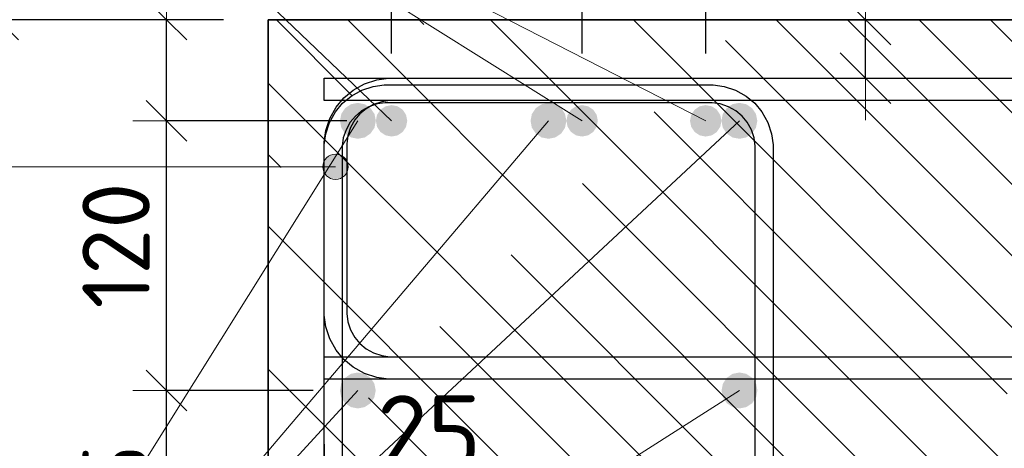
# Model space of a CAD drawing. Header units: metres. Extents: x -38 to 89, y -15 to 21.
# Tile 92 of 129: x 72.272 to 72.711, y 1.977 to 2.168. Entities that reach past the tile are written whole.
import ezdxf

# ---------------------------------------------------------------- set-up
doc = ezdxf.new("R2010")
doc.units = ezdxf.units.M
doc.header["$PDMODE"] = 65
for name, color, linetype, lineweight in [('XR$6$Арм. стержнями верхней зоны', 180, 'Continuous', 35), ('XR$6$Арм. стержнями нижней зоны', 180, 'Continuous', 35), ('XR$6$Арм.стержн. Арматура края', 96, 'Continuous', 35), ('XR$6$Арм.стержн. Доп. арматура', 180, 'Continuous', 35), ('XR$6$Арм.стержн. Хомут', 240, 'Continuous', 35), ('XR$6$Арм.стержн.горизонт. 1', 180, 'Continuous', 35), ('XR$6$Размерная линия (1)', 7, 'Continuous', 13), ('XR$6$Размерная линия_ общее', 7, 'Continuous', 13)]:
    doc.layers.add(name, color=color, linetype=linetype, lineweight=lineweight)
doc.styles.add('ISOCPEUR', font='txt')
doc.dimstyles.new('DIMSTYLE_18', dxfattribs={"dimtxt": 0.033, "dimasz": 0.0375, "dimexe": 0, "dimexo": 0, "dimgap": 0.0165, "dimtad": 2, "dimdec": 0, "dimlfac": 1000, "dimrnd": 1, "dimzin": 12, "dimdsep": 46, "dimtxsty": 'ISOCPEUR', "dimblk1": 'ALL_ML_STRICH', "dimblk2": 'ALL_ML_STRICH', "dimsah": 1, "dimcen": 0, "dimclrd": 7, "dimclre": 256, "dimclrt": 7, "dimadec": 0, "dimazin": 0, "dimtfac": 1, "dimtdec": 0, "dimtix": 1, "dimtmove": 2, "dimatfit": 3, "dimfxl": 0, "dimtvp": 1.2, "dimtzin": 0, "dimlwd": 0, "dimlwe": -3, "dimarcsym": 0})
doc.dimstyles.new('DIMSTYLE_19', dxfattribs={"dimtxt": 0.03, "dimasz": 0.03, "dimexe": 0, "dimexo": 0, "dimgap": 0.015, "dimtad": 2, "dimdec": 0, "dimlfac": 1000, "dimrnd": 1, "dimzin": 12, "dimdsep": 46, "dimtxsty": 'ISOCPEUR', "dimblk1": 'ALL_ML_STRICH', "dimblk2": 'ALL_ML_STRICH', "dimsah": 1, "dimcen": 0, "dimclrd": 7, "dimclre": 256, "dimclrt": 7, "dimadec": 0, "dimazin": 0, "dimtfac": 1, "dimtdec": 0, "dimtix": 1, "dimtmove": 2, "dimatfit": 3, "dimfxl": 0, "dimtzin": 0, "dimlwd": 0, "dimlwe": -3, "dimarcsym": 0})
doc.dimstyles.new('DIMSTYLE_21', dxfattribs={"dimtxt": 0.03, "dimasz": 0.03, "dimexe": 0, "dimexo": 0, "dimgap": 0.015, "dimtad": 2, "dimdec": 0, "dimlfac": 1000, "dimrnd": 1, "dimzin": 12, "dimdsep": 46, "dimtxsty": 'ISOCPEUR', "dimblk1": 'ALL_ML_STRICH', "dimblk2": 'ALL_ML_STRICH', "dimsah": 1, "dimcen": 0, "dimclrd": 7, "dimclre": 256, "dimclrt": 7, "dimadec": 0, "dimazin": 0, "dimtfac": 1, "dimtdec": 0, "dimtix": 1, "dimtmove": 2, "dimatfit": 3, "dimfxl": 0, "dimtvp": 1.2, "dimtzin": 0, "dimlwd": 0, "dimlwe": -3, "dimarcsym": 0})
doc.dimstyles.new('DIMSTYLE_24', dxfattribs={"dimtxt": 0.03, "dimasz": 0.03, "dimexe": 0, "dimexo": 0, "dimgap": 0.015, "dimtad": 2, "dimdec": 0, "dimlfac": 1000, "dimrnd": 5, "dimzin": 12, "dimdsep": 46, "dimtxsty": 'ISOCPEUR', "dimblk1": 'ALL_ML_STRICH', "dimblk2": 'ALL_ML_STRICH', "dimsah": 1, "dimcen": 0, "dimclrd": 7, "dimclre": 256, "dimclrt": 7, "dimadec": 0, "dimazin": 0, "dimtfac": 1, "dimtdec": 0, "dimtix": 1, "dimtmove": 2, "dimatfit": 3, "dimfxl": 0, "dimtzin": 0, "dimlwd": 0, "dimlwe": -3, "dimarcsym": 0})
doc.dimstyles.new('DIMSTYLE_28', dxfattribs={"dimtxt": 0.03, "dimasz": 0.03, "dimexe": 0, "dimexo": 0, "dimgap": 0.015, "dimtad": 2, "dimdec": 0, "dimlfac": 1000, "dimrnd": 5, "dimzin": 12, "dimdsep": 46, "dimtxsty": 'ISOCPEUR', "dimblk1": 'ALL_ML_STRICH', "dimblk2": 'ALL_ML_STRICH', "dimsah": 1, "dimcen": 0, "dimclrd": 7, "dimclre": 256, "dimclrt": 7, "dimadec": 0, "dimazin": 0, "dimtfac": 1, "dimtdec": 0, "dimtix": 1, "dimtmove": 2, "dimatfit": 3, "dimfxl": 0, "dimtvp": 1.2, "dimtzin": 0, "dimlwd": 0, "dimlwe": -3, "dimarcsym": 0})

# ---------------------------------------------------------------- blocks, each defined once
blk = doc.blocks.new('ALL_ML_STRICH')
at = {"color": 0, "linetype": 'ByBlock', "lineweight": -2}
for p, q in [((0, -0.5), (0, 0.5)), ((-0.3, -0.3), (0.3, 0.3)), ((-1, 0), (0.5, 0))]:
    blk.add_line(p, q, dxfattribs=at)
blk = doc.blocks.new('*D889')
at = {"layer": 'DEFPOINTS', "color": 7, "linetype": 'Continuous', "lineweight": 13, "transparency": 33554687}
for p in [(72.38258, 2.16769), (72.26224, 1.86769), (72.38255, 1.86769)]:
    blk.add_point(p, dxfattribs=at)
at = {"layer": 'XR$6$Размерная линия (1)', "color": 9, "linetype": 'Continuous', "lineweight": -2, "true_color": 0xc7c7c7, "transparency": 33554687}
for p, q in [((72.36258, 2.16769), (72.26224, 2.16769)), ((72.36255, 1.86769), (72.26224, 1.86769))]:
    blk.add_line(p, q, dxfattribs=at)
at = {"layer": 'XR$6$Размерная линия (1)', "color": 7, "linetype": 'Continuous', "lineweight": -2, "transparency": 33554687}
blk.add_line((72.26224, 1.86769), (72.26224, 2.16769), dxfattribs=at)
at = {"layer": 'XR$6$Размерная линия (1)', "color": 7, "linetype": 'Continuous', "lineweight": 13, "transparency": 33554687, "xscale": 0.03, "yscale": 0.03, "zscale": 0.03}
for p, rotation in [((72.26224, 2.16769), 90), ((72.26224, 1.86769), 270)]:
    blk.add_blockref('ALL_ML_STRICH', p, dxfattribs=dict(at, rotation=rotation))
at = {"layer": 'XR$6$Размерная линия (1)', "color": 7, "linetype": 'Continuous', "lineweight": 13, "transparency": 33554687, "insert": (72.23974, 2.01919), "char_height": 0.03, "width": 0.09, "attachment_point": 5, "rotation": 90, "style": 'ISOCPEUR'}
blk.add_mtext('\\A1;{300}', dxfattribs=at)
blk = doc.blocks.new('*D895')
at = {"layer": 'DEFPOINTS', "color": 7, "linetype": 'Continuous', "lineweight": 13, "transparency": 33554687}
for p in [(72.38258, 1.96006), (72.38258, 1.92507), (72.40758, 1.92007)]:
    blk.add_point(p, dxfattribs=at)
at = {"layer": 'XR$6$Размерная линия_ общее', "color": 253, "linetype": 'Continuous', "lineweight": -2, "true_color": 0xa0a0a0, "transparency": 33554687}
for p, q in [((72.38258, 1.94507), (72.38258, 1.96006)), ((72.40758, 1.94007), (72.40758, 1.96006))]:
    blk.add_line(p, q, dxfattribs=at)
at = {"layer": 'XR$6$Размерная линия_ общее', "color": 7, "linetype": 'Continuous', "lineweight": -2, "transparency": 33554687}
blk.add_line((72.38258, 1.96006), (72.40758, 1.96006), dxfattribs=at)
at = {"layer": 'XR$6$Размерная линия_ общее', "color": 7, "linetype": 'Continuous', "lineweight": 13, "transparency": 33554687, "xscale": 0.0375, "yscale": 0.0375, "zscale": 0.0375, "rotation": 180}
blk.add_blockref('ALL_ML_STRICH', (72.38258, 1.96006), dxfattribs=at)
at = {"layer": 'XR$6$Размерная линия_ общее', "color": 7, "linetype": 'Continuous', "lineweight": 13, "transparency": 33554687, "xscale": 0.0375, "yscale": 0.0375, "zscale": 0.0375}
blk.add_blockref('ALL_ML_STRICH', (72.40758, 1.96006), dxfattribs=at)
at = {"layer": 'XR$6$Размерная линия_ общее', "color": 7, "linetype": 'Continuous', "lineweight": 13, "transparency": 33554687, "insert": (72.45431, 1.98406), "char_height": 0.033, "width": 0.066, "attachment_point": 5, "style": 'ISOCPEUR'}
blk.add_mtext('\\A1;{25}', dxfattribs=at)
at = {"layer": 'XR$6$Размерная линия_ общее', "color": 7, "linetype": 'Continuous', "lineweight": 13, "transparency": 33554687, "insert": (72.42736, 1.95985), "char_height": 0.027, "width": 0.00135, "attachment_point": 1, "line_spacing_factor": 0.60241, "style": 'ISOCPEUR'}
blk.add_mtext('з.с.', dxfattribs=at)
blk = doc.blocks.new('*D898')
at = {"layer": 'DEFPOINTS', "color": 7, "linetype": 'Continuous', "lineweight": 13, "transparency": 33554687}
for p in [(72.42251, 2.00269), (72.33724, 1.90769), (72.42251, 1.90769)]:
    blk.add_point(p, dxfattribs=at)
at = {"layer": 'XR$6$Размерная линия (1)', "color": 9, "linetype": 'Continuous', "lineweight": -2, "true_color": 0xc7c7c7, "transparency": 33554687}
for p, q in [((72.40251, 2.00269), (72.33724, 2.00269)), ((72.40251, 1.90769), (72.33724, 1.90769))]:
    blk.add_line(p, q, dxfattribs=at)
at = {"layer": 'XR$6$Размерная линия (1)', "color": 7, "linetype": 'Continuous', "lineweight": -2, "transparency": 33554687}
blk.add_line((72.33724, 1.90769), (72.33724, 2.00269), dxfattribs=at)
at = {"layer": 'XR$6$Размерная линия (1)', "color": 7, "linetype": 'Continuous', "lineweight": 13, "transparency": 33554687, "xscale": 0.03, "yscale": 0.03, "zscale": 0.03}
for p, rotation in [((72.33724, 2.00269), 90), ((72.33724, 1.90769), 270)]:
    blk.add_blockref('ALL_ML_STRICH', p, dxfattribs=dict(at, rotation=rotation))
at = {"layer": 'XR$6$Размерная линия (1)', "color": 7, "linetype": 'Continuous', "lineweight": 13, "transparency": 33554687, "insert": (72.31474, 1.95669), "char_height": 0.03, "width": 0.06, "attachment_point": 5, "rotation": 90, "style": 'ISOCPEUR'}
blk.add_mtext('\\A1;{95}', dxfattribs=at)
blk = doc.blocks.new('*D899')
at = {"layer": 'DEFPOINTS', "color": 7, "linetype": 'Continuous', "lineweight": 13, "transparency": 33554687}
for p in [(72.43755, 2.12269), (72.33724, 2.00269), (72.42251, 2.00269)]:
    blk.add_point(p, dxfattribs=at)
at = {"layer": 'XR$6$Размерная линия (1)', "color": 9, "linetype": 'Continuous', "lineweight": -2, "true_color": 0xc7c7c7, "transparency": 33554687}
for p, q in [((72.41755, 2.12269), (72.33724, 2.12269)), ((72.40251, 2.00269), (72.33724, 2.00269))]:
    blk.add_line(p, q, dxfattribs=at)
at = {"layer": 'XR$6$Размерная линия (1)', "color": 7, "linetype": 'Continuous', "lineweight": -2, "transparency": 33554687}
blk.add_line((72.33724, 2.00269), (72.33724, 2.12269), dxfattribs=at)
at = {"layer": 'XR$6$Размерная линия (1)', "color": 7, "linetype": 'Continuous', "lineweight": 13, "transparency": 33554687, "xscale": 0.03, "yscale": 0.03, "zscale": 0.03}
for p, rotation in [((72.33724, 2.12269), 90), ((72.33724, 2.00269), 270)]:
    blk.add_blockref('ALL_ML_STRICH', p, dxfattribs=dict(at, rotation=rotation))
at = {"layer": 'XR$6$Размерная линия (1)', "color": 7, "linetype": 'Continuous', "lineweight": 13, "transparency": 33554687, "insert": (72.31474, 2.06719), "char_height": 0.03, "width": 0.09, "attachment_point": 5, "rotation": 90, "style": 'ISOCPEUR'}
blk.add_mtext('\\A1;{120}', dxfattribs=at)
blk = doc.blocks.new('*D900')
at = {"layer": 'DEFPOINTS', "color": 7, "linetype": 'Continuous', "lineweight": 13, "transparency": 33554687}
for p in [(72.38255, 2.16769), (72.33724, 2.12269), (72.43755, 2.12269)]:
    blk.add_point(p, dxfattribs=at)
at = {"layer": 'XR$6$Размерная линия (1)', "color": 9, "linetype": 'Continuous', "lineweight": -2, "true_color": 0xc7c7c7, "transparency": 33554687}
for p, q in [((72.36255, 2.16769), (72.33724, 2.16769)), ((72.41755, 2.12269), (72.33724, 2.12269))]:
    blk.add_line(p, q, dxfattribs=at)
at = {"layer": 'XR$6$Размерная линия (1)', "color": 7, "linetype": 'Continuous', "lineweight": -2, "transparency": 33554687}
blk.add_line((72.33724, 2.12269), (72.33724, 2.16769), dxfattribs=at)
at = {"layer": 'XR$6$Размерная линия (1)', "color": 7, "linetype": 'Continuous', "lineweight": 13, "transparency": 33554687, "xscale": 0.03, "yscale": 0.03, "zscale": 0.03}
for p, rotation in [((72.33724, 2.16769), 90), ((72.33724, 2.12269), 270)]:
    blk.add_blockref('ALL_ML_STRICH', p, dxfattribs=dict(at, rotation=rotation))
at = {"layer": 'XR$6$Размерная линия (1)', "color": 7, "linetype": 'Continuous', "lineweight": 13, "transparency": 33554687, "insert": (72.31514, 2.21497), "char_height": 0.03, "width": 0.06, "attachment_point": 5, "rotation": 90, "style": 'ISOCPEUR'}
blk.add_mtext('\\A1;{45}', dxfattribs=at)
blk = doc.blocks.new('*D901')
at = {"layer": 'DEFPOINTS', "color": 7, "linetype": 'Continuous', "lineweight": 13, "transparency": 33554687}
for p in [(72.60871, 2.16769), (72.60871, 2.14169), (72.6487, 2.14169)]:
    blk.add_point(p, dxfattribs=at)
at = {"layer": 'XR$6$Размерная линия_ общее', "color": 253, "linetype": 'Continuous', "lineweight": -2, "true_color": 0xa0a0a0, "transparency": 33554687}
for p, q in [((72.62871, 2.16769), (72.6487, 2.16769)), ((72.62871, 2.14169), (72.6487, 2.14169))]:
    blk.add_line(p, q, dxfattribs=at)
at = {"layer": 'XR$6$Размерная линия_ общее', "color": 7, "linetype": 'Continuous', "lineweight": -2, "transparency": 33554687}
blk.add_line((72.6487, 2.14169), (72.6487, 2.16769), dxfattribs=at)
at = {"layer": 'XR$6$Размерная линия_ общее', "color": 7, "linetype": 'Continuous', "lineweight": 13, "transparency": 33554687, "xscale": 0.0375, "yscale": 0.0375, "zscale": 0.0375}
for p, rotation in [((72.6487, 2.16769), 90), ((72.6487, 2.14169), 270)]:
    blk.add_blockref('ALL_ML_STRICH', p, dxfattribs=dict(at, rotation=rotation))
at = {"layer": 'XR$6$Размерная линия_ общее', "color": 7, "linetype": 'Continuous', "lineweight": 13, "transparency": 33554687, "insert": (72.64823, 2.18505), "char_height": 0.027, "width": 0.00135, "attachment_point": 1, "rotation": 90, "line_spacing_factor": 0.60241, "style": 'ISOCPEUR'}
blk.add_mtext('з.с.', dxfattribs=at)
at = {"layer": 'XR$6$Размерная линия_ общее', "color": 7, "linetype": 'Continuous', "lineweight": 13, "transparency": 33554687, "insert": (72.6247, 2.20541), "char_height": 0.033, "width": 0.066, "attachment_point": 5, "rotation": 90, "style": 'ISOCPEUR'}
blk.add_mtext('\\A1;{26}', dxfattribs=at)
blk = doc.blocks.new('*D902')
at = {"layer": 'DEFPOINTS', "color": 7, "linetype": 'Continuous', "lineweight": 13, "transparency": 33554687}
for p in [(72.38255, 2.24143), (72.38255, 2.16769), (72.43755, 2.13269)]:
    blk.add_point(p, dxfattribs=at)
at = {"layer": 'XR$6$Размерная линия (1)', "color": 9, "linetype": 'Continuous', "lineweight": -2, "true_color": 0xc7c7c7, "transparency": 33554687}
for p, q in [((72.38255, 2.18769), (72.38255, 2.24143)), ((72.43755, 2.15269), (72.43755, 2.24143))]:
    blk.add_line(p, q, dxfattribs=at)
at = {"layer": 'XR$6$Размерная линия (1)', "color": 7, "linetype": 'Continuous', "lineweight": -2, "transparency": 33554687}
blk.add_line((72.38255, 2.24143), (72.43755, 2.24143), dxfattribs=at)
at = {"layer": 'XR$6$Размерная линия (1)', "color": 7, "linetype": 'Continuous', "lineweight": 13, "transparency": 33554687, "xscale": 0.03, "yscale": 0.03, "zscale": 0.03, "rotation": 180}
blk.add_blockref('ALL_ML_STRICH', (72.38255, 2.24143), dxfattribs=at)
at = {"layer": 'XR$6$Размерная линия (1)', "color": 7, "linetype": 'Continuous', "lineweight": 13, "transparency": 33554687, "xscale": 0.03, "yscale": 0.03, "zscale": 0.03}
blk.add_blockref('ALL_ML_STRICH', (72.43755, 2.24143), dxfattribs=at)
at = {"layer": 'XR$6$Размерная линия (1)', "color": 7, "linetype": 'Continuous', "lineweight": 13, "transparency": 33554687, "insert": (72.46777, 2.31378), "char_height": 0.03, "width": 0.06, "attachment_point": 5, "style": 'ISOCPEUR'}
blk.add_mtext('\\A1;{55}', dxfattribs=at)
blk = doc.blocks.new('*D903')
at = {"layer": 'DEFPOINTS', "color": 7, "linetype": 'Continuous', "lineweight": 13, "transparency": 33554687}
for p in [(72.43755, 2.24143), (72.43755, 2.13269), (72.52247, 2.13269)]:
    blk.add_point(p, dxfattribs=at)
at = {"layer": 'XR$6$Размерная линия (1)', "color": 9, "linetype": 'Continuous', "lineweight": -2, "true_color": 0xc7c7c7, "transparency": 33554687}
for p, q in [((72.43755, 2.15269), (72.43755, 2.24143)), ((72.52247, 2.15269), (72.52247, 2.24143))]:
    blk.add_line(p, q, dxfattribs=at)
at = {"layer": 'XR$6$Размерная линия (1)', "color": 7, "linetype": 'Continuous', "lineweight": -2, "transparency": 33554687}
blk.add_line((72.43755, 2.24143), (72.52247, 2.24143), dxfattribs=at)
at = {"layer": 'XR$6$Размерная линия (1)', "color": 7, "linetype": 'Continuous', "lineweight": 13, "transparency": 33554687, "xscale": 0.03, "yscale": 0.03, "zscale": 0.03, "rotation": 180}
blk.add_blockref('ALL_ML_STRICH', (72.43755, 2.24143), dxfattribs=at)
at = {"layer": 'XR$6$Размерная линия (1)', "color": 7, "linetype": 'Continuous', "lineweight": 13, "transparency": 33554687, "xscale": 0.03, "yscale": 0.03, "zscale": 0.03}
blk.add_blockref('ALL_ML_STRICH', (72.52247, 2.24143), dxfattribs=at)
at = {"layer": 'XR$6$Размерная линия (1)', "color": 7, "linetype": 'Continuous', "lineweight": 13, "transparency": 33554687, "insert": (72.48151, 2.26393), "char_height": 0.03, "width": 0.06, "attachment_point": 5, "style": 'ISOCPEUR'}
blk.add_mtext('\\A1;{85}', dxfattribs=at)
blk = doc.blocks.new('*D904')
at = {"layer": 'DEFPOINTS', "color": 7, "linetype": 'Continuous', "lineweight": 13, "transparency": 33554687}
for p in [(72.52247, 2.24143), (72.52247, 2.13269), (72.57755, 2.13269)]:
    blk.add_point(p, dxfattribs=at)
at = {"layer": 'XR$6$Размерная линия (1)', "color": 9, "linetype": 'Continuous', "lineweight": -2, "true_color": 0xc7c7c7, "transparency": 33554687}
for p, q in [((72.52247, 2.15269), (72.52247, 2.24143)), ((72.57755, 2.15269), (72.57755, 2.24143))]:
    blk.add_line(p, q, dxfattribs=at)
at = {"layer": 'XR$6$Размерная линия (1)', "color": 7, "linetype": 'Continuous', "lineweight": -2, "transparency": 33554687}
blk.add_line((72.52247, 2.24143), (72.57755, 2.24143), dxfattribs=at)
at = {"layer": 'XR$6$Размерная линия (1)', "color": 7, "linetype": 'Continuous', "lineweight": 13, "transparency": 33554687, "xscale": 0.03, "yscale": 0.03, "zscale": 0.03, "rotation": 180}
blk.add_blockref('ALL_ML_STRICH', (72.52247, 2.24143), dxfattribs=at)
at = {"layer": 'XR$6$Размерная линия (1)', "color": 7, "linetype": 'Continuous', "lineweight": 13, "transparency": 33554687, "xscale": 0.03, "yscale": 0.03, "zscale": 0.03}
blk.add_blockref('ALL_ML_STRICH', (72.57755, 2.24143), dxfattribs=at)
at = {"layer": 'XR$6$Размерная линия (1)', "color": 7, "linetype": 'Continuous', "lineweight": 13, "transparency": 33554687, "insert": (72.62416, 2.26411), "char_height": 0.03, "width": 0.06, "attachment_point": 5, "style": 'ISOCPEUR'}
blk.add_mtext('\\A1;{55}', dxfattribs=at)

msp = doc.modelspace()

# ---------------------------------------------------------------- hatches: boundary and pattern name
at = {"linetype": 'Continuous', "lineweight": 13, "transparency": 33554687}
h = msp.add_hatch(dxfattribs=at)
h.set_pattern_fill('__________540', scale=0.015, style=0, pattern_type=2)
h.set_pattern_definition([(135, (0, 0), (-0.031819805, -0.031819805), [0.4, -0.05, 0, -0.05]), (135, (-0.01591, -0.01591), (-0.031819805, -0.031819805), [0.8, -0.1, 0.1, -0.1])])
h.paths.add_polyline_path([(72.38255, 2.16769), (72.38255, 1.96769), (72.80173, 1.96769), (72.80173, 2.16769)], flags=0)
at = {"layer": 'XR$6$Арм.стержн. Арматура края', "linetype": 'Continuous', "lineweight": 13, "transparency": 33554687}
for points in [[(72.40771, 2.10507), (72.40973, 2.09742), (72.40973, 2.10709)], [(72.40973, 2.10709), (72.41255, 2.09663), (72.41255, 2.10788)], [(72.40973, 2.10709), (72.40973, 2.09742), (72.41255, 2.09663)], [(72.41255, 2.10788), (72.41255, 2.09663), (72.41536, 2.09742)], [(72.41255, 2.10788), (72.41536, 2.09742), (72.41536, 2.10709)], [(72.41536, 2.10709), (72.41536, 2.09742), (72.41738, 2.09944)], [(72.41536, 2.10709), (72.41738, 2.09944), (72.41738, 2.10507)], [(72.40771, 2.09944), (72.40771, 2.10507), (72.40692, 2.10226)], [(72.40771, 2.10507), (72.40771, 2.09944), (72.40973, 2.09742)], [(72.41738, 2.10507), (72.41738, 2.09944), (72.41817, 2.10226)]]:
    msp.add_hatch(color=7, dxfattribs=at).paths.add_polyline_path(points)
at = {"layer": 'XR$6$Арм.стержн. Доп. арматура', "linetype": 'Continuous', "lineweight": 50, "transparency": 33554687}
for points in [[(72.44451, 2.12269), (72.44397, 2.12536), (72.44246, 2.12764), (72.44019, 2.12915), (72.43751, 2.12969), (72.43483, 2.12915), (72.43256, 2.12764), (72.43104, 2.12536), (72.43051, 2.12269), (72.43104, 2.12001), (72.43256, 2.11774), (72.43483, 2.11622), (72.43751, 2.11569), (72.44019, 2.11622), (72.44246, 2.11774), (72.44397, 2.12001)], [(72.52943, 2.12269), (72.5289, 2.12536), (72.52738, 2.12764), (72.52511, 2.12915), (72.52243, 2.12969), (72.51975, 2.12915), (72.51748, 2.12764), (72.51597, 2.12536), (72.51543, 2.12269), (72.51597, 2.12001), (72.51748, 2.11774), (72.51975, 2.11622), (72.52243, 2.11569), (72.52511, 2.11622), (72.52738, 2.11774), (72.5289, 2.12001)], [(72.58451, 2.12269), (72.58398, 2.12536), (72.58246, 2.12764), (72.58019, 2.12915), (72.57751, 2.12969), (72.57483, 2.12915), (72.57256, 2.12764), (72.57104, 2.12536), (72.57051, 2.12269), (72.57104, 2.12001), (72.57256, 2.11774), (72.57483, 2.11622), (72.57751, 2.11569), (72.58019, 2.11622), (72.58246, 2.11774), (72.58398, 2.12001)]]:
    msp.add_hatch(color=7, dxfattribs=at).paths.add_polyline_path(points)
at = {"layer": 'XR$6$Арм.стержн.горизонт. 1', "linetype": 'Continuous', "lineweight": 50, "transparency": 33554687}
for points in [[(72.43051, 2.12269), (72.4299, 2.12575), (72.42816, 2.12834), (72.42557, 2.13008), (72.42251, 2.13069), (72.41945, 2.13008), (72.41685, 2.12834), (72.41512, 2.12575), (72.41451, 2.12269), (72.41512, 2.11962), (72.41685, 2.11703), (72.41945, 2.11529), (72.42251, 2.11469), (72.42557, 2.11529), (72.42816, 2.11703), (72.4299, 2.11962)], [(72.51543, 2.12269), (72.51482, 2.12575), (72.51309, 2.12834), (72.51049, 2.13008), (72.50743, 2.13069), (72.50437, 2.13008), (72.50178, 2.12834), (72.50004, 2.12575), (72.49943, 2.12269), (72.50004, 2.11962), (72.50178, 2.11703), (72.50437, 2.11529), (72.50743, 2.11469), (72.51049, 2.11529), (72.51309, 2.11703), (72.51482, 2.11962)], [(72.60051, 2.12269), (72.5999, 2.12575), (72.59817, 2.12834), (72.59557, 2.13008), (72.59251, 2.13069), (72.58945, 2.13008), (72.58685, 2.12834), (72.58512, 2.12575), (72.58451, 2.12269), (72.58512, 2.11962), (72.58685, 2.11703), (72.58945, 2.11529), (72.59251, 2.11469), (72.59557, 2.11529), (72.59817, 2.11703), (72.5999, 2.11962)], [(72.43047, 2.00269), (72.42986, 2.00575), (72.42813, 2.00834), (72.42553, 2.01008), (72.42247, 2.01069), (72.41941, 2.01008), (72.41681, 2.00834), (72.41508, 2.00575), (72.41447, 2.00269), (72.41508, 1.99962), (72.41681, 1.99703), (72.41941, 1.99529), (72.42247, 1.99469), (72.42553, 1.99529), (72.42813, 1.99703), (72.42986, 1.99962)], [(72.60055, 2.00269), (72.59994, 2.00575), (72.5982, 2.00834), (72.59561, 2.01008), (72.59255, 2.01069), (72.58948, 2.01008), (72.58689, 2.00834), (72.58516, 2.00575), (72.58455, 2.00269), (72.58516, 1.99962), (72.58689, 1.99703), (72.58948, 1.99529), (72.59255, 1.99469), (72.59561, 1.99529), (72.5982, 1.99703), (72.59994, 1.99962)]]:
    msp.add_hatch(color=7, dxfattribs=at).paths.add_polyline_path(points)

# ---------------------------------------------------------------- linework, layer by layer
at = {"color": 7, "linetype": 'Continuous', "lineweight": 35, "transparency": 33554687}
for p, q in [((72.38255, 2.16769), (72.38255, 1.96769)), ((72.80173, 2.16769), (72.38255, 2.16769))]:
    msp.add_line(p, q, dxfattribs=at)
at = {"layer": 'XR$6$Арм. стержнями верхней зоны', "color": 4, "linetype": 'Continuous', "lineweight": 25, "transparency": 33554687}
msp.add_lwpolyline([(72.40755, 2.14169), (72.80673, 2.14169), (72.80673, 2.13169), (72.40755, 2.13169), (72.40755, 2.14169)], dxfattribs=at)
msp.add_lwpolyline([(72.40755, 2.14169), (72.80673, 2.14169), (72.80673, 2.13169), (72.40755, 2.13169), (72.40755, 2.14169)], dxfattribs=at)
msp.add_lwpolyline([(72.40755, 2.14169), (72.80673, 2.14169), (72.80673, 2.13169), (72.40755, 2.13169), (72.40755, 2.14169)], dxfattribs=at)
at = {"layer": 'XR$6$Арм. стержнями нижней зоны', "color": 4, "linetype": 'Continuous', "lineweight": 25, "transparency": 33554687}
msp.add_lwpolyline([(72.40755, 2.01769), (72.80673, 2.01769), (72.80673, 2.00769), (72.40755, 2.00769), (72.40755, 2.01769)], dxfattribs=at)
msp.add_lwpolyline([(72.40755, 2.01769), (72.80673, 2.01769), (72.80673, 2.00769), (72.40755, 2.00769), (72.40755, 2.01769)], dxfattribs=at)
msp.add_lwpolyline([(72.40755, 2.01769), (72.80673, 2.01769), (72.80673, 2.00769), (72.40755, 2.00769), (72.40755, 2.01769)], dxfattribs=at)
at = {"layer": 'XR$6$Арм.стержн. Арматура края', "color": 7, "linetype": 'Continuous', "lineweight": 13, "transparency": 33554687}
for p, q in [((72.41255, 2.10788), (72.41255, 2.10788)), ((72.23205, 2.10226), (72.41255, 2.10226)), ((72.40692, 2.10226), (72.40692, 2.10226)), ((72.41817, 2.10226), (72.41817, 2.10226)), ((72.41255, 2.09663), (72.41255, 2.09663))]:
    msp.add_line(p, q, dxfattribs=at)
at = {"layer": 'XR$6$Арм.стержн. Арматура края', "color": 4, "linetype": 'Continuous', "lineweight": 25, "transparency": 33554687}
for points in [[(72.80673, 2.00769), (72.43611, 2.00769), (72.4309, 2.00841), (72.42546, 2.0102), (72.42045, 2.01301), (72.41632, 2.01646), (72.41287, 2.02059), (72.41007, 2.0256), (72.40827, 2.03103), (72.40755, 2.03625), (72.40755, 2.11312), (72.40827, 2.11834), (72.41007, 2.12378), (72.41287, 2.12879), (72.41632, 2.13291), (72.42045, 2.13636), (72.42546, 2.13917), (72.4309, 2.14096), (72.43611, 2.14169), (72.80673, 2.14169)], [(72.80673, 2.00769), (72.43611, 2.00769), (72.4309, 2.00841), (72.42546, 2.0102), (72.42045, 2.01301), (72.41632, 2.01646), (72.41287, 2.02059), (72.41007, 2.0256), (72.40827, 2.03103), (72.40755, 2.03625), (72.40755, 2.11312), (72.40827, 2.11834), (72.41007, 2.12378), (72.41287, 2.12879), (72.41632, 2.13291), (72.42045, 2.13636), (72.42546, 2.13917), (72.4309, 2.14096), (72.43611, 2.14169), (72.80673, 2.14169)], [(72.80673, 2.13169), (72.4368, 2.13169), (72.43317, 2.13118), (72.4295, 2.12997), (72.42614, 2.12809), (72.42342, 2.12581), (72.42114, 2.12309), (72.41926, 2.11973), (72.41805, 2.11606), (72.41755, 2.11243), (72.41755, 2.03694), (72.41805, 2.03331), (72.41926, 2.02964), (72.42114, 2.02628), (72.42342, 2.02356), (72.42614, 2.02128), (72.4295, 2.0194), (72.43317, 2.01819), (72.4368, 2.01769), (72.80673, 2.01769)], [(72.80673, 2.13169), (72.4368, 2.13169), (72.43317, 2.13118), (72.4295, 2.12997), (72.42614, 2.12809), (72.42342, 2.12581), (72.42114, 2.12309), (72.41926, 2.11973), (72.41805, 2.11606), (72.41755, 2.11243), (72.41755, 2.03694), (72.41805, 2.03331), (72.41926, 2.02964), (72.42114, 2.02628), (72.42342, 2.02356), (72.42614, 2.02128), (72.4295, 2.0194), (72.43317, 2.01819), (72.4368, 2.01769), (72.80673, 2.01769)]]:
    msp.add_lwpolyline(points, dxfattribs=at)
at = {"layer": 'XR$6$Арм.стержн. Арматура края', "color": 7, "linetype": 'Continuous', "lineweight": 13, "transparency": 33554687}
msp.add_circle((72.41255, 2.10226), 0.00563, dxfattribs=at)
at = {"layer": 'XR$6$Арм.стержн. Доп. арматура', "color": 7, "linetype": 'Continuous', "lineweight": 13, "transparency": 33554687}
for q in [(72.52243, 2.12269), (72.57751, 2.12269), (72.43751, 2.12269)]:
    msp.add_line((72.27661, 2.27661), q, dxfattribs=at)
at = {"layer": 'XR$6$Арм.стержн. Хомут', "color": 40, "linetype": 'Continuous', "lineweight": 25, "transparency": 33554687}
for points in [[(72.40751, 1.91936), (72.40751, 2.11201), (72.40819, 2.11689), (72.40986, 2.12197), (72.41248, 2.12665), (72.4157, 2.1305), (72.41955, 2.13371), (72.42422, 2.13633), (72.4293, 2.13801), (72.43419, 2.13869), (72.58087, 2.13869), (72.58575, 2.13801), (72.59083, 2.13633), (72.59551, 2.13371), (72.59936, 2.1305), (72.60257, 2.12665), (72.60519, 2.12197), (72.60687, 2.11689), (72.60755, 2.11201), (72.60755, 1.91936)], [(72.40751, 1.91936), (72.40751, 2.11201), (72.40819, 2.11689), (72.40986, 2.12197), (72.41248, 2.12665), (72.4157, 2.1305), (72.41955, 2.13371), (72.42422, 2.13633), (72.4293, 2.13801), (72.43419, 2.13869), (72.58087, 2.13869), (72.58575, 2.13801), (72.59083, 2.13633), (72.59551, 2.13371), (72.59936, 2.1305), (72.60257, 2.12665), (72.60519, 2.12197), (72.60687, 2.11689), (72.60755, 2.11201), (72.60755, 1.91936)], [(72.59955, 1.91992), (72.59955, 2.11145), (72.59904, 2.11507), (72.59784, 2.11873), (72.59596, 2.12209), (72.59368, 2.12482), (72.59095, 2.1271), (72.58759, 2.12898), (72.58393, 2.13018), (72.58032, 2.13069), (72.43474, 2.13069), (72.43112, 2.13018), (72.42746, 2.12898), (72.42411, 2.1271), (72.42138, 2.12482), (72.4191, 2.12209), (72.41722, 2.11873), (72.41601, 2.11507), (72.41551, 2.11145), (72.41551, 1.91992)], [(72.59955, 1.91992), (72.59955, 2.11145), (72.59904, 2.11507), (72.59784, 2.11873), (72.59596, 2.12209), (72.59368, 2.12482), (72.59095, 2.1271), (72.58759, 2.12898), (72.58393, 2.13018), (72.58032, 2.13069), (72.43474, 2.13069), (72.43112, 2.13018), (72.42746, 2.12898), (72.42411, 2.1271), (72.42138, 2.12482), (72.4191, 2.12209), (72.41722, 2.11873), (72.41601, 2.11507), (72.41551, 2.11145), (72.41551, 1.91992)]]:
    msp.add_lwpolyline(points, dxfattribs=at)
at = {"layer": 'XR$6$Арм.стержн.горизонт. 1', "color": 7, "linetype": 'Continuous', "lineweight": 13, "transparency": 33554687}
for q in [(72.50743, 2.12269), (72.59251, 2.12269), (72.42251, 2.12269), (72.42247, 2.00269), (72.59255, 2.00269)]:
    msp.add_line((72.18414, 1.74281), q, dxfattribs=at)

# ---------------------------------------------------------------- dimensions: what is measured, and where the dimension line sits
at = {"layer": 'XR$6$Размерная линия (1)', "color": 7, "linetype": 'Continuous', "lineweight": 13, "transparency": 33554687}
for base, p1, p2, dimstyle, picture, middle in [((72.43755, 2.24143), (72.38255, 2.18769), (72.43755, 2.15269), 'DIMSTYLE_28', '*D902', (72.46777, 2.31378)), ((72.52247, 2.24143), (72.43755, 2.15269), (72.52247, 2.15269), 'DIMSTYLE_24', '*D903', (72.48151, 2.26393)), ((72.57755, 2.24143), (72.52247, 2.15269), (72.57755, 2.15269), 'DIMSTYLE_28', '*D904', (72.62416, 2.26411))]:
    dim = msp.add_linear_dim(base=base, p1=p1, p2=p2, dimstyle=dimstyle, override={"dimpost": '<>', "dimclrd": 7, "dimclre": 9, "dimclrt": 7, "dimlwd": 0, "dimlwe": 65533}, dxfattribs=at)
    dim.commit()
    dim.dimension.update_dxf_attribs({"geometry": picture, "text_midpoint": middle, "dimtype": 160})
for base, p1, p2, dimstyle, picture, middle in [((72.33724, 2.16769), (72.41755, 2.12269), (72.36255, 2.16769), 'DIMSTYLE_21', '*D900', (72.31514, 2.21497)), ((72.26224, 2.16769), (72.36255, 1.86769), (72.36258, 2.16769), 'DIMSTYLE_19', '*D889', (72.23974, 2.01919)), ((72.33724, 2.12269), (72.40251, 2.00269), (72.41755, 2.12269), 'DIMSTYLE_19', '*D899', (72.31474, 2.06719)), ((72.33724, 2.00269), (72.40251, 1.90769), (72.40251, 2.00269), 'DIMSTYLE_19', '*D898', (72.31474, 1.95669))]:
    dim = msp.add_linear_dim(base=base, p1=p1, p2=p2, angle=90, dimstyle=dimstyle, override={"dimpost": '<>', "dimclrd": 7, "dimclre": 9, "dimclrt": 7, "dimlwd": 0, "dimlwe": 65533}, dxfattribs=at)
    dim.commit()
    dim.dimension.update_dxf_attribs({"geometry": picture, "text_midpoint": middle, "dimtype": 160})
at = {"layer": 'XR$6$Размерная линия_ общее', "color": 7, "linetype": 'Continuous', "lineweight": 13, "transparency": 33554687}
dim = msp.add_linear_dim(base=(72.6487, 2.16769), p1=(72.62871, 2.14169), p2=(72.62871, 2.16769), angle=90, text='<>\\Xз.с.', dimstyle='DIMSTYLE_18', override={"dimpost": '<>', "dimclrd": 7, "dimclre": 253, "dimclrt": 7, "dimlwd": 0, "dimlwe": 65533}, dxfattribs=at)
dim.commit()
dim.dimension.update_dxf_attribs({"geometry": '*D901', "text_midpoint": (72.6247, 2.20541), "dimtype": 160})
dim = msp.add_linear_dim(base=(72.40758, 1.96006), p1=(72.38258, 1.94507), p2=(72.40758, 1.94007), text='<>\\Xз.с.', dimstyle='DIMSTYLE_18', override={"dimpost": '<>', "dimclrd": 7, "dimclre": 253, "dimclrt": 7, "dimlwd": 0, "dimlwe": 65533}, dxfattribs=at)
dim.commit()
dim.dimension.update_dxf_attribs({"geometry": '*D895', "text_midpoint": (72.45431, 1.98406), "dimtype": 160})

doc.saveas('drawing.dxf')
